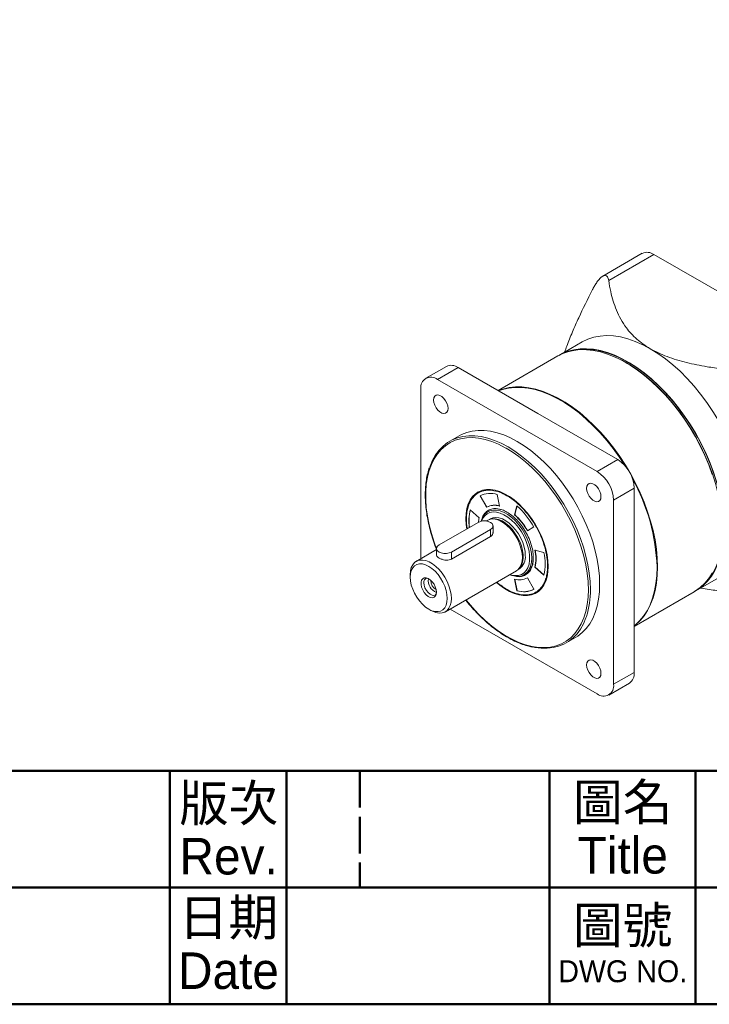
# Model space of a CAD drawing. Header units: millimetres. Extents: x 3106 to 3678, y 771 to 1172.
# Tile 3 of 5: x 3489 to 3583, y 771 to 906. Entities that reach past the tile are written whole.
import ezdxf

# ---------------------------------------------------------------- set-up
doc = ezdxf.new("R2010")
doc.units = ezdxf.units.MM
doc.linetypes.add('DASHED', pattern=[0.2068, 0.1655, -0.0413])
doc.layers.add('圖框', color=7, linetype='Continuous', lineweight=50)
doc.layers.add('產品', color=7, linetype='Continuous')
doc.styles.add('預設-ISO', font='arial.ttf')

# ---------------------------------------------------------------- blocks, each defined once
blk = doc.blocks.new('標題欄框 下標註')
at = {"layer": '圖框'}
for p, q in [((203.283, 89.91), (203.283, 73.91)), ((211.283, 89.91), (211.283, 81.91)), ((229.283, 89.91), (229.283, 73.91)), ((239.283, 89.91), (239.283, 73.91)), ((162.283, 81.91), (287.283, 81.91)), ((211.283, 81.91), (211.283, 73.91))]:
    blk.add_line(p, q, dxfattribs=at)
at = {"layer": '圖框', "linetype": 'DASHED', "ltscale": 15.230104}
blk.add_line((216.283, 89.91), (216.283, 81.91), dxfattribs=at)
at = {"layer": '圖框'}
for points in [[(2.283, 89.91), (287.283, 89.91), (287.283, 273.91), (2.283, 273.91)], [(287.283, 89.91), (2.283, 89.91), (2.283, 73.91), (287.283, 73.91)]]:
    blk.add_lwpolyline(points, close=True, dxfattribs=at)
at = {"layer": '圖框', "color": 7, "attachment_point": 5, "line_spacing_factor": 0.875, "style": '預設-ISO'}
for s, insert, char_height, width in [('\\f新細明體|b0|i0;\\H2.5000;版次\\PRev.', (207.31, 85.856), 2.5, 7.99882), ('\\f新細明體|b0|i0;\\H2.5000;圖名\\PTitle', (234.302, 85.921), 2.5, 10.09163), ('\\f新細明體|b0|i0;\\H2.5000;日期\\PDate', (207.297, 78.017), 2.5, 7.96821), ('\\f新細明體|b0|i0;\\H2.5000;圖號\\P\\f新細明體|b0|i0;\\H1.5000;DWG NO.', (234.297, 77.986), 3.5, 9.97321)]:
    blk.add_mtext(s, dxfattribs=dict(at, insert=insert, char_height=char_height, width=width))
blk = doc.blocks.new('A$C09C968F9')
at = {"layer": '產品', "linetype": 'Continuous', "lineweight": 15}
for p, q in [((31.87, 62.12), (26.45, 58.99)), ((33.47, 61.96), (27.27, 58.38)), ((55.39, 49.31), (33.47, 61.96)), ((23.63, 49.95), (20.52, 48.15)), ((20.29, 48.02), (12.06, 43.27)), ((4.98, 46.59), (2.15, 44.96)), ((6.58, 46.43), (3.75, 44.8)), ((17.54, 40.11), (6.58, 46.43)), ((29.73, 47.05), (29.64, 47.09)), ((25.67, 32.15), (3.75, 44.8)), ((1.48, 43.49), (1.48, 20.19)), ((28.5, 33.78), (17.54, 40.11)), ((6.71, 37.06), (5.44, 36.33)), ((28.5, 33.78), (25.67, 32.15)), ((30.76, 29.86), (27.93, 28.23)), ((30.76, 17.2), (30.76, 29.86)), ((9.59, 28.8), (10.49, 27.24)), ((9.59, 28.8), (9.59, 28.8)), ((9.62, 28.81), (10.52, 27.25)), ((12.27, 27.4), (11.94, 29.01)), ((10.52, 27.25), (10.49, 27.24)), ((14.65, 27.44), (14.32, 26.21)), ((14.67, 27.43), (14.35, 26.23)), ((27.93, 2.92), (27.93, 28.23)), ((9.47, 25.78), (8.24, 26.87)), ((10.88, 26.77), (10.65, 26.64)), ((14.35, 26.23), (14.32, 26.21)), ((9.33, 25.17), (3.96, 22.06)), ((10.59, 25.44), (10.43, 25.35)), ((11.03, 25.66), (10.89, 25.57)), ((11.05, 25.62), (10.89, 25.57)), ((11.38, 23.7), (11.38, 24.68)), ((16.09, 24.01), (16.99, 24.53)), ((5.66, 21.08), (11.03, 24.19)), ((11.03, 23.22), (5.66, 20.12)), ((11.03, 23.22), (11.03, 24.19)), ((3.61, 21.42), (0.83, 19.81)), ((3.61, 21.57), (3.61, 20.68)), ((5.66, 21.08), (5.66, 20.12)), ((18.35, 21.03), (17.12, 21.36)), ((17.12, 19), (17.15, 19.01)), ((17.12, 19), (18.35, 17.91)), ((17.15, 19.01), (18.36, 17.94)), ((0, 17.98), (0, 17.65)), ((4.83, 12.88), (14.59, 18.52)), ((14.85, 18.71), (14.97, 18.83)), ((14.85, 18.71), (14.99, 18.8)), ((15.65, 17.98), (15.88, 18.11)), ((14.32, 17.38), (14.65, 15.77)), ((14.35, 17.37), (14.68, 15.79)), ((16.09, 17.54), (16.09, 17.54)), ((16.99, 15.98), (16.09, 17.54)), ((24.47, 15.94), (24.44, 16.8)), ((30.76, 4.55), (30.76, 17.2)), ((39.22, 15.76), (42.33, 17.56)), ((14.65, 15.77), (14.68, 15.79)), ((16.99, 15.98), (16.99, 15.98)), ((30.76, 10.88), (38.99, 15.63)), ((2.55, 13.24), (2.83, 13.08)), ((5.48, 13.26), (25.67, 1.61)), ((21.43, 8.61), (22.71, 9.35)), ((30.76, 4.55), (27.93, 2.92)), ((27.27, 1.45), (30.1, 3.08))]:
    blk.add_line(p, q, dxfattribs=at)
at = {"layer": '產品', "linetype": 'Continuous', "lineweight": 15, "flags": 128}
for points in [[(32.98, 49.02), (31.94, 49.57), (30.91, 50.03), (29.89, 50.38), (28.89, 50.63), (27.92, 50.78), (26.98, 50.82), (26.07, 50.76), (25.21, 50.59), (24.39, 50.32), (23.63, 49.95)], [(38.99, 15.63), (39.17, 15.74), (39.84, 16.22), (40.46, 16.8), (41.01, 17.46), (41.49, 18.21)], [(41.49, 31.76), (41.01, 33.07), (40.46, 34.37), (39.84, 35.65), (39.17, 36.91), (38.44, 38.15), (37.66, 39.34), (36.83, 40.49), (35.96, 41.59), (35.05, 42.64), (34.11, 43.62), (33.15, 44.53), (32.16, 45.36), (31.16, 46.12), (30.15, 46.79), (29.14, 47.38), (28.13, 47.87), (27.12, 48.27), (26.14, 48.57), (25.17, 48.78), (24.23, 48.88), (23.33, 48.89), (22.45, 48.79), (21.63, 48.6), (20.84, 48.3), (20.29, 48.02)], [(20.41, 48.09), (20.88, 48.35), (21.65, 48.66), (22.47, 48.88), (23.33, 49), (24.23, 49.02), (25.16, 48.94), (26.12, 48.76), (27.1, 48.49), (28.1, 48.11), (29.11, 47.64), (30.12, 47.08), (31.13, 46.43), (32.14, 45.69), (33.13, 44.87), (34.1, 43.98), (35.05, 43.02), (35.96, 41.99), (36.84, 40.9), (37.68, 39.77), (38.48, 38.58), (39.22, 37.36)], [(41.29, 32.99), (40.75, 34.29), (40.15, 35.57), (39.49, 36.83), (38.77, 38.06), (38, 39.25), (37.19, 40.41), (36.33, 41.51), (35.43, 42.56), (34.5, 43.54), (33.54, 44.46), (32.57, 45.3), (31.57, 46.07), (30.57, 46.75), (29.56, 47.35), (28.56, 47.86), (27.56, 48.27), (26.57, 48.59), (25.61, 48.81), (24.67, 48.93), (23.76, 48.95), (22.89, 48.87), (22.46, 48.79)], [(46.2, 26.12), (46.16, 27.34), (46.04, 28.6), (45.84, 29.9), (45.56, 31.21), (45.2, 32.54), (44.76, 33.88), (44.25, 35.22), (43.68, 36.55), (43.03, 37.87), (42.33, 39.15), (41.57, 40.41), (40.75, 41.62), (39.89, 42.78), (38.98, 43.89), (38.04, 44.94), (37.07, 45.92), (36.07, 46.82), (35.05, 47.64), (34.02, 48.38), (32.98, 49.02)], [(41.12, 32.89), (40.58, 34.19), (39.98, 35.47), (39.32, 36.73), (38.6, 37.96), (37.83, 39.16), (37.02, 40.31), (36.16, 41.41), (35.26, 42.46), (34.33, 43.44), (33.37, 44.36), (32.4, 45.21), (31.4, 45.97), (30.4, 46.66), (29.39, 47.25), (28.39, 47.76), (28.15, 47.86)], [(29.73, 47.05), (30.23, 46.75), (31.23, 46.08), (32.23, 45.33), (33.21, 44.49), (34.17, 43.59), (35.1, 42.62), (36, 41.58), (36.87, 40.49), (37.69, 39.34), (38.47, 38.16), (39.19, 36.93), (39.86, 35.68), (40.47, 34.4), (41.02, 33.11), (41.5, 31.81), (41.91, 30.51), (42.25, 29.22), (42.52, 27.95), (42.71, 26.7), (42.83, 25.47), (42.86, 24.29)], [(12.11, 43.24), (12.74, 43.47), (13.57, 43.67), (14.44, 43.76), (15.35, 43.76), (16.29, 43.65), (17.26, 43.45), (18.24, 43.14), (19.24, 42.74), (20.25, 42.25), (21.27, 41.67), (22.28, 40.99), (23.28, 40.24), (24.26, 39.4), (25.23, 38.49), (26.17, 37.51), (27.08, 36.47), (27.95, 35.37), (28.78, 34.22), (29.56, 33.02), (30.29, 31.79), (30.96, 30.53), (31.58, 29.24), (32.13, 27.94), (32.61, 26.63), (33.02, 25.33), (33.37, 24.03), (33.64, 22.75), (33.83, 21.49), (33.94, 20.26), (33.98, 19.07), (33.94, 17.92), (33.83, 16.82), (33.64, 15.79), (33.37, 14.81), (33.02, 13.91), (32.61, 13.08), (32.13, 12.34), (31.58, 11.67), (30.96, 11.1), (30.76, 10.94)], [(29.5, 32.93), (29.47, 32.97), (28.69, 34.17), (27.86, 35.32), (26.99, 36.42), (26.08, 37.46), (25.15, 38.44), (24.18, 39.35), (23.19, 40.19), (22.19, 40.94), (21.18, 41.62), (20.17, 42.2), (19.16, 42.69), (18.16, 43.09), (17.17, 43.4), (16.21, 43.6), (15.27, 43.71), (14.36, 43.71), (13.49, 43.62), (12.66, 43.42), (12.12, 43.23)], [(5.2, 40.82), (5.16, 41.17), (5.04, 41.53), (4.86, 41.88), (4.62, 42.19), (4.35, 42.44), (4.07, 42.6), (3.8, 42.67), (3.56, 42.63), (3.38, 42.49), (3.26, 42.26), (3.22, 41.96), (3.26, 41.62), (3.38, 41.25), (3.56, 40.9), (3.8, 40.59), (4.07, 40.34), (4.35, 40.18), (4.62, 40.11), (4.86, 40.15), (5.04, 40.29), (5.16, 40.52), (5.2, 40.82)], [(13.19, 35.35), (13.06, 35.42), (12.13, 35.89), (11.2, 36.27), (10.29, 36.55), (9.4, 36.73), (8.54, 36.81), (7.71, 36.79), (6.92, 36.66), (6.17, 36.44), (5.48, 36.12), (4.84, 35.7), (4.26, 35.19), (3.74, 34.59), (3.29, 33.9), (2.91, 33.13), (2.6, 32.29), (2.37, 31.38), (2.21, 30.4), (2.13, 29.37), (2.13, 28.29), (2.21, 27.17), (2.37, 26.02), (2.6, 24.83), (2.91, 23.64), (3.29, 22.43), (3.61, 21.55)], [(9.93, 36.91), (9.76, 36.95), (8.89, 37.06), (8.05, 37.07), (7.25, 36.98), (6.49, 36.79), (5.77, 36.51), (5.11, 36.12), (4.51, 35.65), (3.96, 35.08), (3.48, 34.43), (3.07, 33.7), (2.73, 32.89), (2.68, 32.73)], [(26.02, 16.67), (25.98, 17.78), (25.87, 18.91), (25.68, 20.08), (25.41, 21.27), (25.07, 22.47), (24.66, 23.68), (24.18, 24.88), (23.64, 26.08), (23.03, 27.25), (22.37, 28.39), (21.66, 29.5), (20.9, 30.57), (20.09, 31.59), (19.25, 32.55), (18.38, 33.44), (17.49, 34.27), (16.57, 35.02), (15.64, 35.69), (14.71, 36.27), (13.77, 36.76), (12.85, 37.17), (11.93, 37.47), (11.03, 37.68), (10.16, 37.79), (9.32, 37.8), (8.52, 37.71), (7.76, 37.53), (7.05, 37.24), (6.71, 37.06)], [(24.75, 15.94), (24.71, 17.04), (24.59, 18.18), (24.4, 19.35), (24.14, 20.54), (23.8, 21.74), (23.39, 22.94), (22.91, 24.15), (22.36, 25.34), (21.76, 26.51), (21.1, 27.66), (20.38, 28.77), (19.62, 29.84), (18.82, 30.85), (17.98, 31.81), (17.11, 32.71), (16.21, 33.53), (15.3, 34.28), (14.37, 34.95), (13.44, 35.54), (12.5, 36.03), (11.57, 36.43), (10.66, 36.74), (9.93, 36.91)], [(39.22, 37.36), (39.91, 36.1), (40.54, 34.82), (41.1, 33.52), (41.6, 32.22), (42.04, 30.91), (42.4, 29.61), (42.68, 28.32), (42.9, 27.06), (43.03, 25.82), (43.09, 24.62), (43.07, 23.46), (42.97, 22.35), (42.8, 21.3), (42.55, 20.31), (42.22, 19.39), (41.83, 18.54), (41.36, 17.77), (40.83, 17.09), (40.23, 16.49), (39.57, 15.98), (39.1, 15.7)], [(24.44, 16.8), (24.43, 17.04), (24.31, 18.18), (24.11, 19.35), (23.84, 20.54), (23.5, 21.74), (23.08, 22.95), (22.6, 24.16), (22.05, 25.35), (21.44, 26.52), (20.77, 27.66), (20.05, 28.77), (19.28, 29.83), (18.47, 30.83), (17.62, 31.78), (16.75, 32.67), (15.84, 33.48), (14.93, 34.21), (14, 34.86), (13.19, 35.35)], [(40.74, 17.12), (41.11, 17.57), (41.61, 18.3), (42.03, 19.11), (42.38, 20), (42.66, 20.95), (42.87, 21.98), (43, 23.06), (43.05, 24.19), (43.02, 25.37), (42.92, 26.58), (42.74, 27.83), (42.49, 29.1), (42.16, 30.39), (41.76, 31.69), (41.29, 32.99)], [(26.2, 28.7), (26.16, 29.04), (26.04, 29.41), (25.86, 29.76), (25.62, 30.07), (25.35, 30.32), (25.07, 30.48), (24.8, 30.55), (24.56, 30.51), (24.38, 30.37), (24.26, 30.14), (24.22, 29.84), (24.26, 29.49), (24.38, 29.13), (24.56, 28.78), (24.8, 28.47), (25.07, 28.22), (25.35, 28.06), (25.62, 27.99), (25.86, 28.03), (26.04, 28.17), (26.16, 28.4), (26.2, 28.7)], [(18.95, 19.12), (18.91, 19.9), (18.8, 20.72), (18.61, 21.55), (18.35, 22.4), (18.02, 23.25), (17.63, 24.09), (17.18, 24.9), (16.67, 25.68), (16.12, 26.41), (15.53, 27.09), (14.92, 27.71), (14.28, 28.25), (13.62, 28.72), (12.96, 29.1), (12.31, 29.39), (11.67, 29.58), (11.05, 29.68), (10.47, 29.68), (9.92, 29.58), (9.41, 29.38), (8.96, 29.09), (8.57, 28.71), (8.24, 28.24), (7.98, 27.69), (7.79, 27.07), (7.68, 26.39), (7.64, 25.65), (7.68, 24.87), (7.76, 24.25)], [(9.73, 25.32), (9.77, 25.46), (9.97, 25.92), (10.23, 26.29), (10.56, 26.58), (10.95, 26.77), (11.38, 26.86), (11.86, 26.85), (12.37, 26.74), (12.89, 26.53), (13.42, 26.23), (13.94, 25.83), (14.44, 25.36), (14.92, 24.82), (15.36, 24.23), (15.74, 23.59), (16.07, 22.92), (16.34, 22.24), (16.53, 21.56), (16.65, 20.9), (16.69, 20.27)], [(9.79, 25.33), (9.97, 25.72), (10.23, 26.08), (10.57, 26.36), (10.95, 26.53), (11.39, 26.6), (11.86, 26.58), (12.36, 26.45), (12.88, 26.22), (13.4, 25.89), (13.91, 25.49), (14.4, 25), (14.86, 24.45), (15.27, 23.85), (15.63, 23.21), (15.93, 22.54), (16.16, 21.87), (16.32, 21.21), (16.39, 20.57), (16.39, 19.97), (16.32, 19.42), (16.16, 18.94), (15.93, 18.54), (15.63, 18.22), (15.27, 18), (14.86, 17.87), (14.4, 17.85), (13.91, 17.93), (13.68, 18)], [(15.81, 20.61), (15.77, 21.18), (15.65, 21.78), (15.46, 22.39), (15.19, 23), (14.86, 23.58), (14.48, 24.13), (14.05, 24.62), (13.6, 25.05), (13.13, 25.39), (12.66, 25.64), (12.19, 25.79), (11.75, 25.84), (11.35, 25.79), (11.03, 25.66)], [(11.03, 24.19), (11.25, 24.36), (11.37, 24.57), (11.37, 24.78), (11.25, 24.99), (11.03, 25.17), (10.73, 25.29), (10.37, 25.36), (9.99, 25.36), (9.64, 25.29), (9.33, 25.17)], [(10.59, 25.44), (10.67, 25.49), (11.04, 25.61), (11.45, 25.63), (11.89, 25.55), (12.35, 25.37), (12.82, 25.1), (13.28, 24.75), (13.72, 24.32), (14.13, 23.82), (14.5, 23.28), (14.82, 22.7), (15.07, 22.1), (15.26, 21.5), (15.38, 20.91), (15.41, 20.35), (15.38, 19.83), (15.26, 19.38), (15.07, 18.99), (14.82, 18.69), (14.59, 18.52)], [(11.05, 25.62), (11.26, 25.66), (11.68, 25.67), (12.14, 25.56), (12.61, 25.36), (13.08, 25.06), (13.55, 24.68), (13.99, 24.22), (14.39, 23.7), (14.75, 23.13), (15.05, 22.53), (15.28, 21.92), (15.44, 21.31), (15.52, 20.73), (15.52, 20.18), (15.44, 19.68), (15.28, 19.26), (15.05, 18.91), (14.97, 18.83)], [(3.96, 22.06), (3.74, 21.89), (3.62, 21.68), (3.62, 21.46), (3.74, 21.26), (3.96, 21.08), (4.26, 20.96), (4.62, 20.89), (5, 20.89), (5.35, 20.96), (5.66, 21.08)], [(0, 17.98), (0.04, 18.5), (0.15, 18.95), (0.34, 19.34), (0.6, 19.64), (0.91, 19.86), (1.28, 19.97), (1.69, 19.99), (2.13, 19.91), (2.59, 19.74), (3.06, 19.47), (3.52, 19.11), (3.96, 18.68), (4.38, 18.19), (4.74, 17.64), (5.06, 17.06), (5.32, 16.47), (5.5, 15.86), (5.62, 15.27), (5.66, 14.71)], [(0, 17.65), (0.04, 18.14), (0.15, 18.57), (0.34, 18.93), (0.6, 19.2), (0.91, 19.38), (1.27, 19.46), (1.67, 19.45), (2.1, 19.33), (2.55, 19.12), (2.99, 18.82), (3.42, 18.44), (3.82, 17.99), (4.18, 17.49), (4.5, 16.95), (4.75, 16.38), (4.94, 15.81), (5.05, 15.25), (5.09, 14.71), (5.05, 14.23), (4.94, 13.8), (4.75, 13.44), (4.5, 13.17), (4.18, 12.99), (3.82, 12.9), (3.42, 12.92), (2.99, 13.03), (2.55, 13.24), (2.1, 13.54), (1.67, 13.92), (1.27, 14.37), (0.91, 14.88), (0.6, 15.42), (0.34, 15.99), (0.15, 16.56), (0.04, 17.12), (0, 17.65)], [(11.83, 16.92), (12.31, 16.52), (12.96, 16.06), (13.62, 15.68), (14.28, 15.39), (14.92, 15.19), (15.53, 15.1), (16.12, 15.1), (16.67, 15.2), (17.18, 15.4), (17.63, 15.69), (18.02, 16.07), (18.35, 16.54), (18.61, 17.09), (18.8, 17.7), (18.91, 18.39), (18.95, 19.12)], [(16.69, 20.27), (16.65, 19.68), (16.53, 19.15), (16.34, 18.7), (16.07, 18.32), (15.74, 18.03), (15.36, 17.84), (14.92, 17.75), (14.44, 17.76), (13.94, 17.87), (13.65, 17.98)], [(30.76, 10.95), (30.88, 11.05), (31.49, 11.62), (32.04, 12.29), (32.53, 13.03), (32.94, 13.86), (33.28, 14.77), (33.55, 15.74), (33.74, 16.78), (33.86, 17.87), (33.9, 19.02)], [(16.29, 18.44), (15.97, 18.16), (15.88, 18.11)], [(3.61, 15.57), (3.57, 15.92), (3.45, 16.3), (3.27, 16.66), (3.03, 16.99), (2.76, 17.26), (2.47, 17.45), (2.19, 17.54), (1.93, 17.54), (1.72, 17.43), (1.57, 17.23), (1.49, 16.96), (1.49, 16.62), (1.57, 16.26), (1.72, 15.89), (1.93, 15.54), (2.19, 15.23), (2.47, 15), (2.76, 14.86), (3.03, 14.81), (3.27, 14.87), (3.45, 15.02), (3.57, 15.26), (3.61, 15.57)], [(1.87, 16.86), (1.91, 16.52), (2.03, 16.17), (2.22, 15.83), (2.45, 15.53), (2.72, 15.31), (3, 15.17), (3.25, 15.14), (3.46, 15.21), (3.58, 15.33)], [(22.71, 9.35), (23.03, 9.55), (23.64, 10.03), (24.18, 10.59), (24.66, 11.24), (25.07, 11.98), (25.41, 12.79), (25.68, 13.67), (25.87, 14.61), (25.98, 15.62), (26.02, 16.67)], [(7.65, 14.51), (7.71, 14.44), (8.54, 13.46), (9.4, 12.54), (10.29, 11.7), (11.2, 10.92), (12.13, 10.23), (13.06, 9.63), (14, 9.11), (14.93, 8.68), (15.84, 8.36), (16.75, 8.13), (17.62, 8), (18.47, 7.97), (19.28, 8.04), (20.05, 8.21), (20.77, 8.49), (21.44, 8.86), (22.05, 9.32), (22.6, 9.88), (23.08, 10.52), (23.5, 11.25), (23.84, 12.06), (24.11, 12.93), (24.31, 13.88), (24.43, 14.88), (24.47, 15.94)], [(5.66, 14.71), (5.62, 14.2), (5.5, 13.74), (5.32, 13.36), (5.06, 13.05), (4.74, 12.84), (4.38, 12.72), (3.96, 12.7), (3.52, 12.78), (3.06, 12.96), (2.83, 13.08)], [(16.94, 8.02), (17.11, 7.99), (17.98, 7.88), (18.82, 7.87), (19.62, 7.96), (20.38, 8.15), (21.1, 8.43), (21.76, 8.82), (22.36, 9.29), (22.91, 9.86), (23.39, 10.51), (23.8, 11.24), (24.14, 12.05), (24.2, 12.23)], [(26.2, 4.45), (26.16, 4.79), (26.04, 5.16), (25.86, 5.51), (25.62, 5.82), (25.35, 6.07), (25.07, 6.23), (24.8, 6.3), (24.56, 6.26), (24.38, 6.12), (24.26, 5.89), (24.22, 5.59), (24.26, 5.24), (24.38, 4.88), (24.56, 4.53), (24.8, 4.22), (25.07, 3.97), (25.35, 3.81), (25.62, 3.74), (25.86, 3.78), (26.04, 3.92), (26.16, 4.15), (26.2, 4.45)]]:
    blk.add_lwpolyline(points, dxfattribs=at)
at = {"layer": '產品', "linetype": 'Continuous', "lineweight": 15}
for centre, radius, start, end in [((32.54, 60.65), 1.61, 54.3824, 114.3071), ((5.64, 45.13), 1.61, 54.3824, 114.3071), ((2.86, 43.72), 1.4, 50.7967, 189.214), ((25.85, 29.64), 4.92, 2.6055, 57.3945), ((23.02, 28), 4.92, 2.6055, 57.3945), ((7.33, 18.17), 26.58, 1.8297, 29.238), ((11.13, 26.58), 3.29, 123.031, 167.4682), ((11.02, 26.1), 3.05, 72.3916, 117.8274), ((11.57, 25.2), 2.31, 72.3916, 117.8274), ((11.6, 25.21), 2.31, 72.3916, 117.8274), ((6.73, 18.68), 11.81, 29.6752, 47.9139), ((14.62, 25.35), 6.56, 166.605, 187.7501), ((14.65, 25.37), 6.56, 166.605, 187.7501), ((13.29, 24.78), 3.95, 165.2573, 174.1243), ((8.33, 19.58), 8.94, 29.6752, 47.9139), ((8.36, 19.6), 8.94, 29.6752, 47.9139), ((13.82, 20.42), 2, 305.7921, 5.5201), ((12.02, 20.18), 5.24, 346.9364, 13.0636), ((12.05, 20.2), 5.24, 346.9364, 13.0636), ((11.61, 19.47), 6.92, 346.9364, 13.0636), ((2.43, 16.96), 0.563, 100.3402, 190.1324), ((4.31, 17.2), 1.83, 172.709, 247.2857), ((4.27, 17.18), 1.44, 179.3526, 240.642), ((15.02, 19.58), 2.31, 252.3916, 297.8274), ((15.77, 18.94), 3.79, 242.2487, 294.3849), ((15.57, 18.68), 3.05, 252.3916, 297.8274), ((15.6, 18.69), 3.05, 252.3916, 297.8274), ((13.08, 15.78), 11.67, 342.3225, 0.7986), ((29.19, 4.38), 1.58, 305.0133, 6.2988), ((26.55, 2.69), 1.4, 230.7967, 9.214)]:
    blk.add_arc(centre, radius, start, end, dxfattribs=at)
for points, knots in [([(27.27, 58.38), (27.22, 58.58), (27.14, 58.93), (26.83, 59.13), (26.46, 59.03), (26.04, 58.67), (25.67, 58.2), (25.35, 57.7), (25.14, 57.33), (25.03, 57.12), (25.01, 57.07)], [0, 0, 0, 0, 0.203208, 0.355854, 0.509638, 0.639942, 0.770055, 0.871961, 0.974038, 1, 1, 1, 1]), ([(32.98, 49.02), (32.64, 49.23), (31.97, 49.64), (31.1, 50.34), (30.33, 51.09), (29.57, 52), (28.89, 53.07), (28.3, 54.31), (27.86, 55.57), (27.5, 56.93), (27.35, 57.87), (27.27, 58.38)], [0, 0, 0, 0, 0.083757, 0.167527, 0.254527, 0.341557, 0.466892, 0.592304, 0.720492, 0.84871, 1, 1, 1, 1]), ([(25.01, 57.07), (24.37, 55.81), (23.41, 53.91), (22.28, 51.33), (21.63, 49.75), (21.31, 48.83), (21.21, 48.55)], [0, 0, 0, 0, 0.450466, 0.677695, 0.904856, 1, 1, 1, 1]), ([(49.19, 45.73), (47.78, 45.81), (45.65, 45.93), (42.85, 46.23), (40.98, 46.5), (39.35, 46.8), (37.95, 47.11), (36.58, 47.48), (35.29, 47.93), (34.07, 48.43), (33.34, 48.83), (32.98, 49.02)], [0, 0, 0, 0, 0.242673, 0.365085, 0.48746, 0.572314, 0.657149, 0.743788, 0.830397, 0.91476, 1, 1, 1, 1]), ([(2.63, 32.66), (2.59, 32.56), (2.46, 32.18), (2.29, 31.47), (2.14, 30.54), (2.07, 29.56), (2.06, 28.54), (2.12, 27.48), (2.25, 26.39), (2.45, 25.28), (2.71, 24.15), (3.04, 23.01), (3.34, 22.11), (3.55, 21.6), (3.61, 21.46)], [0, 0, 0, 0, 0.037333, 0.130116, 0.223014, 0.315977, 0.40897, 0.501966, 0.59495, 0.687915, 0.78086, 0.873784, 0.96669, 1, 1, 1, 1]), ([(8.11, 27.75), (8.19, 27.9), (8.34, 28.22), (8.72, 28.75), (9.2, 29.16), (9.77, 29.42), (10.24, 29.55), (10.73, 29.59), (11.4, 29.56), (12.25, 29.35), (13.18, 28.91), (13.98, 28.39), (14.67, 27.85), (15.3, 27.25), (15.86, 26.63), (16.52, 25.81), (17.11, 24.91), (17.63, 23.95), (17.96, 23.22), (18.25, 22.49), (18.55, 21.54), (18.81, 20.4), (18.85, 19.57), (18.87, 19.17)], [0, 0, 0, 0, 0.03656, 0.073129, 0.147714, 0.185051, 0.222399, 0.258958, 0.295528, 0.365648, 0.431805, 0.475926, 0.52142, 0.568195, 0.604755, 0.641324, 0.715909, 0.753247, 0.790594, 0.827154, 0.863723, 0.933843, 1, 1, 1, 1]), ([(7.83, 24.3), (7.83, 24.33), (7.72, 24.78), (7.71, 25.48), (7.75, 26.38), (7.88, 27.11), (8.03, 27.53), (8.11, 27.75)], [0, 0, 0, 0, 0.020393, 0.340358, 0.553746, 0.773774, 1, 1, 1, 1]), ([(12.13, 27), (12.07, 27.02), (11.78, 27.1), (11.3, 27.05), (10.71, 26.86), (10.25, 26.45), (9.98, 26.07), (9.91, 25.8), (9.9, 25.77)], [0, 0, 0, 0, 0.053592, 0.279627, 0.510459, 0.74129, 0.967325, 1, 1, 1, 1]), ([(16.91, 20.3), (16.9, 20.56), (16.88, 21.1), (16.68, 22), (16.34, 22.94), (15.87, 23.88), (15.29, 24.76), (14.64, 25.52), (13.97, 26.13), (13.29, 26.59), (12.67, 26.9), (12.3, 26.97), (12.13, 27)], [0, 0, 0, 0, 0.096333, 0.198436, 0.304784, 0.413389, 0.521994, 0.628342, 0.730446, 0.826779, 0.923112, 1, 1, 1, 1]), ([(11.37, 23.78), (11.37, 23.73), (11.37, 23.57), (11.24, 23.37), (11.09, 23.26), (11.03, 23.22)], [0, 0, 0, 0, 0.26008, 0.696198, 1, 1, 1, 1]), ([(5.66, 20.12), (5.55, 20.07), (5.35, 19.98), (4.96, 19.96), (4.56, 20.02), (4.21, 20.14), (3.92, 20.28), (3.72, 20.43), (3.61, 20.58), (3.62, 20.66), (3.62, 20.68)], [0, 0, 0, 0, 0.13872, 0.277284, 0.419833, 0.565269, 0.666796, 0.805674, 0.944415, 1, 1, 1, 1]), ([(14.53, 17.76), (14.56, 17.75), (14.83, 17.68), (15.29, 17.73), (15.87, 17.92), (16.34, 18.32), (16.68, 18.88), (16.88, 19.54), (16.9, 20.05), (16.91, 20.3)], [0, 0, 0, 0, 0.0232, 0.188525, 0.357359, 0.526192, 0.691518, 0.850244, 1, 1, 1, 1]), ([(18.87, 19.17), (18.86, 18.92), (18.84, 18.39), (18.71, 17.67), (18.51, 17.06), (18.25, 16.56), (17.87, 16.03), (17.38, 15.62), (16.81, 15.35), (16.35, 15.23), (15.86, 15.18), (15.52, 15.21), (15.34, 15.22)], [0, 0, 0, 0, 0.102156, 0.207481, 0.315778, 0.400423, 0.48509, 0.657773, 0.744219, 0.830688, 0.915333, 1, 1, 1, 1]), ([(16.63, 19.01), (16.59, 18.92), (16.5, 18.7), (16.36, 18.54), (16.28, 18.45)], [0, 0, 0, 0, 0.412679, 1, 1, 1, 1]), ([(16.88, 20.26), (16.87, 20.14), (16.86, 19.87), (16.8, 19.49), (16.72, 19.19), (16.65, 19.05), (16.63, 19.01)], [0, 0, 0, 0, 0.242983, 0.574625, 0.887734, 1, 1, 1, 1]), ([(15.34, 15.22), (15, 15.29), (14.34, 15.42), (13.41, 15.86), (12.61, 16.39), (12.14, 16.74), (11.91, 16.96), (11.9, 16.97)], [0, 0, 0, 0, 0.307841, 0.598284, 0.791984, 0.991711, 1, 1, 1, 1]), ([(39.91, 16.16), (39.94, 16.15), (40.66, 16), (42.14, 15.79), (44.32, 15.52), (46.68, 15.32), (48.31, 15.24), (49.19, 15.19)], [0, 0, 0, 0, 0.011002, 0.24366, 0.481469, 0.719334, 1, 1, 1, 1]), ([(7.62, 14.49), (7.65, 14.45), (7.94, 14.08), (8.5, 13.43), (9.31, 12.55), (10.16, 11.75), (11.01, 11), (11.89, 10.32), (12.78, 9.72), (13.66, 9.2), (14.55, 8.75), (15.44, 8.4), (16.21, 8.15), (16.67, 8.06), (16.86, 8.02)], [0, 0, 0, 0, 0.012669, 0.105334, 0.198016, 0.290717, 0.383442, 0.476193, 0.568973, 0.661779, 0.754608, 0.847447, 0.940271, 1, 1, 1, 1])]:
    blk.add_open_spline(points, degree=3, knots=knots, dxfattribs=at)

msp = doc.modelspace()

# ---------------------------------------------------------------- block references
at = {"layer": '圖框', "xscale": 2.005595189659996, "yscale": 2.005595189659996, "zscale": 2.005595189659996}
msp.add_blockref('標題欄框 下標註', (3101.507, 622.875), dxfattribs=at)
at = {"layer": '產品'}
msp.add_blockref('A$C09C968F9', (3542.223, 812.14), dxfattribs=at)

doc.saveas('drawing.dxf')
